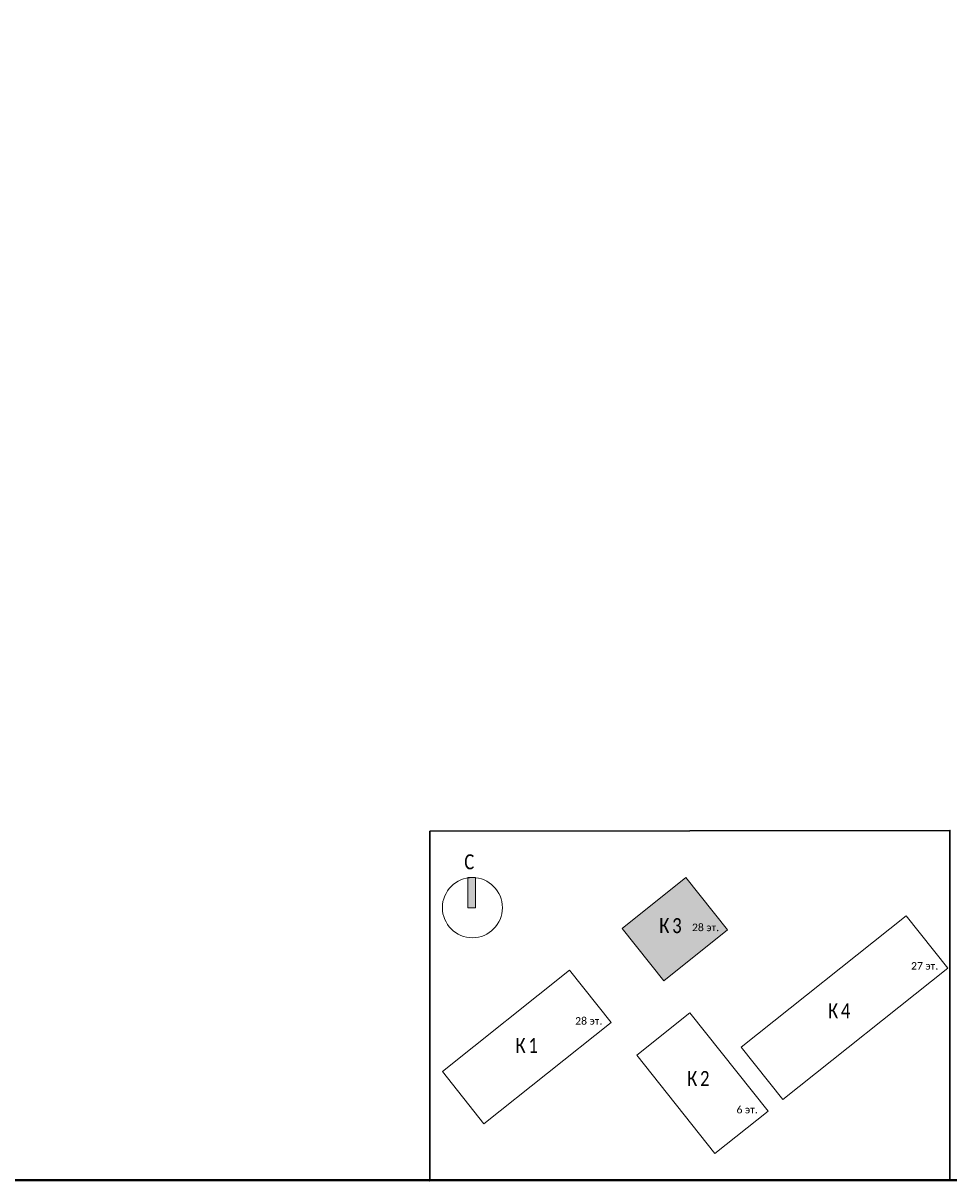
# Model space of a CAD drawing. Header units: millimetres. Extents: x -195178 to 1761886, y 140622 to 301105.
# Tile 13 of 131: x -46381 to -30967, y 224794 to 244065. Entities that reach past the tile are written whole.
import ezdxf

# ---------------------------------------------------------------- set-up
doc = ezdxf.new("R2010")
doc.units = ezdxf.units.MM
doc.layers.get('Defpoints').update_dxf_attribs({"color": 252})
doc.layers.add('0_S_Grey_01', color=9, linetype='Continuous', lineweight=5, true_color=0x808080)
doc.layers.add('Рамка', color=7, linetype='Continuous', lineweight=18)
doc.layers.add('Типовые аннотации', color=252, linetype='Continuous', lineweight=5)
doc.layers.add('формат', color=250, linetype='Continuous')
doc.styles.add('Arial', font='arial.ttf', dxfattribs={"width": 0.9, "height": 699.9999999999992})
doc.styles.add('Calibri Light_10', font='calibril.ttf', dxfattribs={"height": 1})
doc.styles.add('Calibri Light_9', font='isocpeur.ttf', dxfattribs={"width": 0.8, "height": 2})

# ---------------------------------------------------------------- blocks, each defined once
blk = doc.blocks.new('*U29')
at = {"lineweight": 40}
blk.add_lwpolyline([(-574, 5.000000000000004), (-4.999999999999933, 5.000000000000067), (-4.999999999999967, 415.0000000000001), (-574.0000000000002, 415.0000000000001)], close=True, dxfattribs=at)
at = {"style": 'Arial', "width": 0.9, "flags": 8}
blk.add_attdef('FORMAT', (-36.87188609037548, 1.257088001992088), '', height=2.8, dxfattribs=at)
blk = doc.blocks.new('0_AS_SLK8_BUG_2000 - 0_AS_SLK8_BUG_2000-4765957-Надземная часть_ Корпус 3_ План 1 этажа на отм_-1_640')
at = {"layer": 'Типовые аннотации'}
blk.add_hatch(color=256, dxfattribs=at).paths.add_polyline_path([(-64.89341031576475, 34.73339586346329), (-65.89341031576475, 34.73339586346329), (-65.89341031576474, 38.73339586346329), (-64.89341031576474, 38.73339586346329)])
at = {"layer": 'Типовые аннотации', "true_color": 0xc0c0c0}
blk.add_hatch(color=9, dxfattribs=at).paths.add_polyline_path([(-31.32252260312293, 31.77071233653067), (-39.81073791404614, 25.012554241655), (-45.35429616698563, 31.97523776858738), (-36.8660808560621, 38.73339586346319)])
at = {"layer": '0_S_Grey_01'}
for p, q in [((-36.8660808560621, 38.73339586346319), (-45.35429616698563, 31.97523776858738)), ((-31.32252260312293, 31.77071233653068), (-36.8660808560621, 38.73339586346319)), ((-7.517170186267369, 33.65954697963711), (-29.50047435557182, 16.15685182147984)), ((-1.973611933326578, 26.69686345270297), (-7.517170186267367, 33.65954697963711)), ((-45.35429616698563, 31.97523776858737), (-39.81073791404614, 25.012554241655)), ((-39.81073791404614, 25.012554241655), (-31.32252260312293, 31.77071233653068)), ((-52.35609507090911, 26.40053658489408), (-69.29341031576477, 12.91536332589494)), ((-46.8125368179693, 19.4378530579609), (-52.35609507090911, 26.40053658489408)), ((-23.95691610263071, 9.194168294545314), (-1.973611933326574, 26.69686345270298)), ((-36.33025549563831, 20.72135777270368), (-43.4102876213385, 15.08436876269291)), ((-25.91272608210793, 7.636989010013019), (-36.33025549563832, 20.72135777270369)), ((-63.7498520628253, 5.952679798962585), (-46.8125368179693, 19.4378530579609)), ((-29.50047435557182, 16.15685182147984), (-23.95691610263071, 9.194168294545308)), ((-43.4102876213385, 15.08436876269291), (-32.99275820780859, 2.000000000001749)), ((-69.29341031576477, 12.91536332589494), (-63.7498520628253, 5.952679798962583)), ((-32.9927582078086, 2.000000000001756), (-25.91272608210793, 7.63698901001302))]:
    blk.add_line(p, q, dxfattribs=at)
at = {"layer": 'Типовые аннотации'}
for p, q in [((-64.89341031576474, 38.73339586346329), (-65.89341031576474, 38.73339586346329)), ((-65.89341031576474, 38.73339586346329), (-65.89341031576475, 34.73339586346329)), ((-64.89341031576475, 34.73339586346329), (-64.89341031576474, 38.73339586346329)), ((-36.8660808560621, 38.73339586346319), (-45.35429616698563, 31.97523776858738)), ((-31.32252260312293, 31.77071233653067), (-36.8660808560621, 38.73339586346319)), ((-65.89341031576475, 34.73339586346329), (-64.89341031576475, 34.73339586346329)), ((-45.35429616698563, 31.97523776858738), (-39.81073791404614, 25.012554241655)), ((-39.81073791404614, 25.012554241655), (-31.32252260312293, 31.77071233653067))]:
    blk.add_line(p, q, dxfattribs=at)
blk.add_circle((-65.29341031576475, 34.73339586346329), 3.999999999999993, dxfattribs=at)
at = {"layer": 'Типовые аннотации', "attachment_point": 1}
for s, insert, char_height, width, style in [('\\fCalibri Light|b0|i0|c204|p34|;C', (-66.37824129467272, 41.84007573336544), 2, 2.0843875, 'Calibri Light_9'), ('\\fCalibri Light|b0|i0|c204|p34|;К', (-40.39984909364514, 33.33828071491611), 2, 2.0843875, 'Calibri Light_9'), ('\\fCalibri Light|b0|i0|c204|p34|;3', (-38.68005742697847, 33.33828071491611), 2, 1.92405, 'Calibri Light_9'), ('28 ', (-36.04619677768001, 32.60764187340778), 1, 2.32489375, 'Calibri Light_10'), ('эт', (-34.12796761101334, 32.60764187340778), 1, 1.603375, 'Calibri Light_10'), ('\\fCalibri Light|b0|i0|c204|p34|;.', (-32.80505094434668, 32.60764187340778), 1, 0.4810124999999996, 'Calibri Light_10')]:
    blk.add_mtext(s, dxfattribs=dict(at, insert=insert, char_height=char_height, width=width, style=style))
at = {"layer": 'Типовые аннотации', "color": 8, "true_color": 0x808080, "attachment_point": 1}
for s, insert, char_height, width, style in [('\\fCalibri Light|b0|i0|c204|p34|;К', (-40.39984909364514, 33.33828071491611), 2, 2.0843875, 'Calibri Light_9'), ('\\fCalibri Light|b0|i0|c204|p34|;3', (-38.68005742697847, 33.33828071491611), 2, 1.92405, 'Calibri Light_9'), ('28 ', (-36.04619677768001, 32.60764187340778), 1, 2.32489375, 'Calibri Light_10'), ('эт', (-34.12796761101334, 32.60764187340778), 1, 1.603375, 'Calibri Light_10'), ('\\fCalibri Light|b0|i0|c204|p34|;.', (-32.80505094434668, 32.60764187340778), 1, 0.4810124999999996, 'Calibri Light_10'), ('27 ', (-6.864468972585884, 27.4772806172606), 1, 2.32489375, 'Calibri Light_10'), ('эт', (-4.946239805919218, 27.4772806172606), 1, 1.603375, 'Calibri Light_10'), ('\\fCalibri Light|b0|i0|c204|p34|;.', (-3.623323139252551, 27.4772806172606), 1, 0.4810124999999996, 'Calibri Light_10'), ('\\fCalibri Light|b0|i0|c204|p34|;К', (-17.92569001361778, 22.00657472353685), 2, 2.0843875, 'Calibri Light_9'), ('\\fCalibri Light|b0|i0|c204|p34|;4', (-16.20589834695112, 22.00657472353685), 2, 1.92405, 'Calibri Light_9'), ('28 ', (-51.60674181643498, 20.15287817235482), 1, 2.32489375, 'Calibri Light_10'), ('эт', (-49.68851264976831, 20.15287817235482), 1, 1.603375, 'Calibri Light_10'), ('\\fCalibri Light|b0|i0|c204|p34|;.', (-48.36559598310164, 20.15287817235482), 1, 0.4810124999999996, 'Calibri Light_10'), ('\\fCalibri Light|b0|i0|c204|p34|;К', (-59.55569245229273, 17.38921328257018), 2, 2.0843875, 'Calibri Light_9'), ('\\fCalibri Light|b0|i0|c204|p34|;1', (-57.83590078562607, 17.38921328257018), 2, 1.92405, 'Calibri Light_9'), ('\\fCalibri Light|b0|i0|c204|p34|;К', (-36.69054182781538, 12.9809562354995), 2, 2.0843875, 'Calibri Light_9'), ('\\fCalibri Light|b0|i0|c204|p34|;2', (-34.97075016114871, 12.9809562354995), 2, 1.92405, 'Calibri Light_9'), ('6 ', (-30.11289359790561, 8.335616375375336), 1, 1.36286875, 'Calibri Light_10'), ('эт', (-28.98841443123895, 8.335616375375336), 1, 1.603375, 'Calibri Light_10'), ('\\fCalibri Light|b0|i0|c204|p34|;.', (-27.66549776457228, 8.335616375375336), 1, 0.4810125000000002, 'Calibri Light_10')]:
    blk.add_mtext(s, dxfattribs=dict(at, insert=insert, char_height=char_height, width=width, style=style))

msp = doc.modelspace()

# ---------------------------------------------------------------- linework, layer by layer
at = {"layer": 'Defpoints', "color": 3, "lineweight": 30}
msp.add_lwpolyline([(-39611.25031340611, 230615.784122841), (-30948.25031340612, 230626.784122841), (-30948.25031340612, 224804.784122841), (-39611.25031340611, 224793.784122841)], close=True, dxfattribs=at)
at = {"layer": 'Рамка'}
msp.add_lwpolyline([(-69348.25031340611, 224804.784122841), (-12448.25031340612, 224804.784122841), (-12448.25031340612, 265804.784122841), (-69348.25031340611, 265804.784122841)], close=True, dxfattribs=at)

# ---------------------------------------------------------------- block references
at = {"layer": 'Типовые аннотации', "xscale": 125, "yscale": 125, "zscale": 125}
msp.add_blockref('0_AS_SLK8_BUG_2000 - 0_AS_SLK8_BUG_2000-4765957-Надземная часть_ Корпус 3_ План 1 этажа на отм_-1_640', (-30738.77034772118, 224999.3601261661), dxfattribs=at)
at = {"layer": 'формат', "xscale": 100, "yscale": 100, "zscale": 100}
msp.add_blockref('*U29', (-11948.25031340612, 224304.784122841), dxfattribs=at)

doc.saveas('drawing.dxf')
